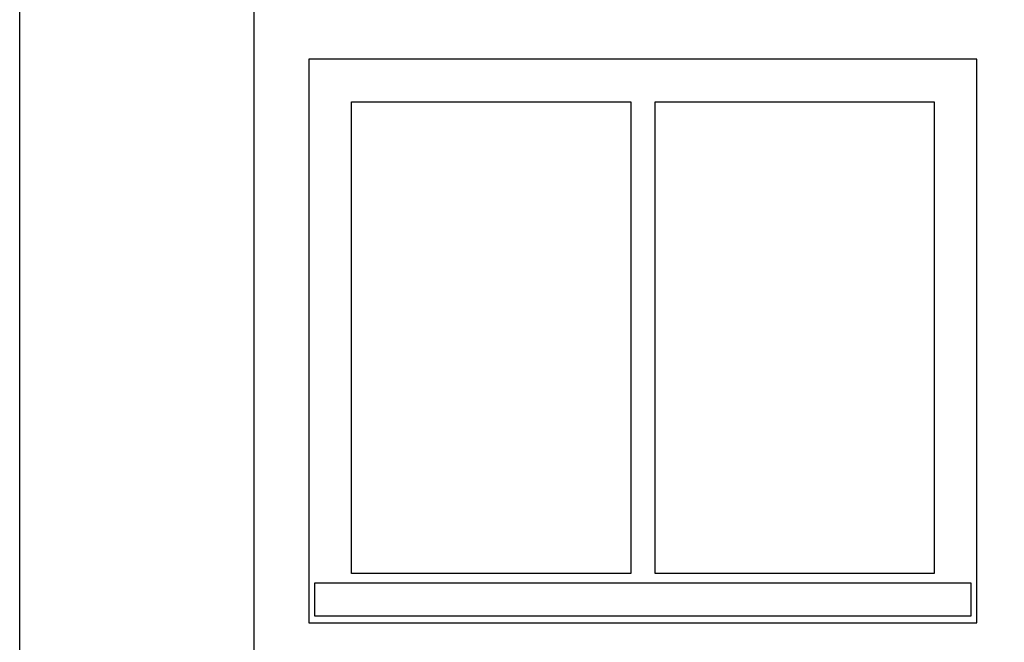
# Model space of a CAD drawing. Extents: x 0 to 286551, y -50 to 581131.
# Tile 67 of 207: x 114325 to 115943, y 558489 to 559512. Entities that reach past the tile are written whole.
import ezdxf

# ---------------------------------------------------------------- set-up
doc = ezdxf.new("R2010")
doc.units = 0
doc.header["$MEASUREMENT"] = 0
for name, color, linetype in [('0.13', 5, 'CONTINUOUS'), ('0.18', 1, 'CONTINUOUS'), ('0.25', 2, 'CONTINUOUS')]:
    doc.layers.add(name, color=color, linetype=linetype)
doc.layers.add('HULPLIJNEN', color=252, linetype='CONTINUOUS', plot=False)

msp = doc.modelspace()

# ---------------------------------------------------------------- linework, layer by layer
at = {"layer": '0.13'}
msp.add_lwpolyline([(114810.4, 558587.2), (115887.9, 558587.2), (115887.9, 558532.2), (114810.4, 558532.2)], close=True, dxfattribs=at)
at = {"layer": '0.18'}
for points in [[(114800.4, 558521.2), (115897.9, 558521.2), (115897.9, 559447.2), (114800.4, 559447.2)], [(114870.4, 559377.2), (115329.2, 559377.2), (115329.2, 558602.2), (114870.4, 558602.2)], [(115369.2, 559377.2), (115827.9, 559377.2), (115827.9, 558602.2), (115369.2, 558602.2)]]:
    msp.add_lwpolyline(points, close=True, dxfattribs=at)
at = {"layer": '0.25'}
msp.add_lwpolyline([(117175.4, 556727.2), (114710.4, 556727.2), (114710.4, 559537.2), (117175.4, 559537.2)], close=True, dxfattribs=at)
at = {"layer": 'HULPLIJNEN'}
msp.add_lwpolyline([(114325.4, 552040.1), (114325.4, 572266.7)], dxfattribs=at)

doc.saveas('drawing.dxf')
